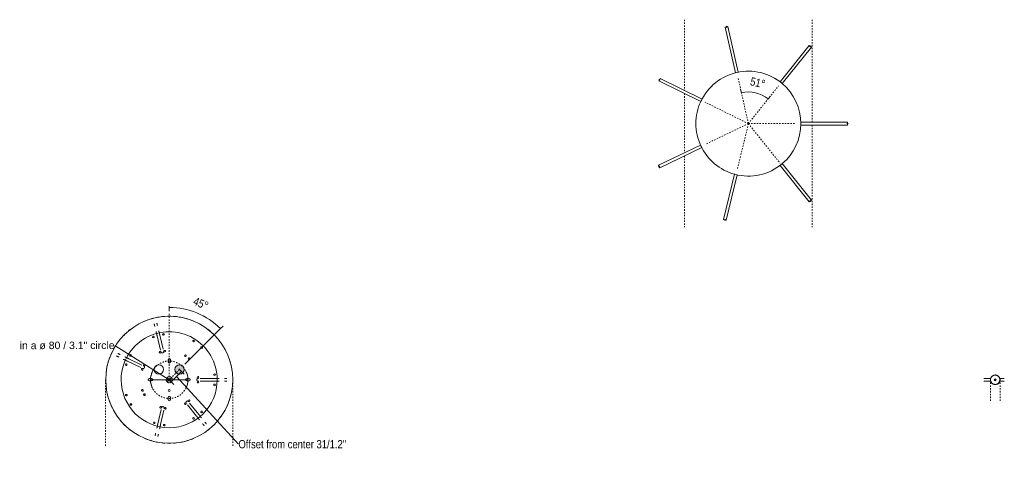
# Model space of a CAD drawing. Header units: millimetres. Extents: x 5395 to 10097, y 397 to 7363.
# Tile 8 of 8: x 7992 to 10097, y 6413 to 7363. Entities that reach past the tile are written whole.
import ezdxf

# ---------------------------------------------------------------- set-up
doc = ezdxf.new("R2010")
doc.units = ezdxf.units.MM
doc.linetypes.add('Dash', pattern=[6, 3, -3])
doc.layers.add('A-ANNO-DIMS', color=7, linetype='Dash', lineweight=9, true_color=0xd2d2d2)
for name, color, linetype, lineweight in [('A-ANNO-DIMS-8', 7, 'Continuous', 9), ('A-DETL-GENF', 7, 'Continuous', 9), ('E-LITE-EQPM', 7, 'Continuous', 20)]:
    doc.layers.add(name, color=color, linetype=linetype, lineweight=lineweight)
doc.styles.add('Arial', font='arial.ttf', dxfattribs={"height": 16})
doc.styles.add('Arial Narrow_3', font='ARIALN.TTF', dxfattribs={"height": 17.6})
doc.dimstyles.new('Angular_-_3mm_Arial', dxfattribs={"dimscale": 304.8, "dimtxt": 18.012385, "dimasz": 0, "dimexe": 0.026247, "dimexo": 0.052493, "dimgap": 0.026247, "dimtad": 1, "dimdec": 0, "dimzin": 0, "dimdsep": 46, "dimtxsty": 'Arial Narrow_3', "dimblk1": 'NONE', "dimblk2": 'NONE', "dimsah": 1, "dimcen": 0.09, "dimadec": 0, "dimazin": 0, "dimtfac": 1, "dimtdec": 4, "dimtix": 1, "dimtmove": 0, "dimatfit": 3, "dimfxl": 1, "dimtvp": 1, "dimtolj": 1, "dimtzin": 0, "dimarcsym": 2})
doc.dimstyles.new('Diameter_-_3mm_Arial', dxfattribs={"dimscale": 304.8, "dimtxt": 16.32415, "dimasz": 0, "dimexe": 0.062992, "dimexo": 0, "dimgap": 0.03937, "dimtad": 1, "dimjust": 3, "dimdec": 0, "dimzin": 0, "dimdsep": 46, "dimtxsty": 'Arial', "dimblk1": 'NONE', "dimblk2": 'NONE', "dimsah": 1, "dimcen": 0.09, "dimadec": 0, "dimazin": 0, "dimtfac": 1, "dimtdec": 4, "dimtix": 1, "dimtmove": 0, "dimatfit": 2, "dimfxl": 1, "dimtvp": 1, "dimtolj": 1, "dimtzin": 0, "dimarcsym": 2})
doc.dimstyles.new('FARO_-_2_2mm_Arial_Narrow_mm_Inch_Left_H', dxfattribs={"dimscale": 304.8, "dimtxt": 18.012385, "dimasz": 0, "dimexe": 0.026247, "dimexo": 0.0625, "dimgap": 0.013123, "dimtad": 3, "dimtih": 1, "dimtoh": 1, "dimdec": 0, "dimzin": 0, "dimdsep": 46, "dimtxsty": 'Arial Narrow_3', "dimblk1": 'NONE', "dimblk2": 'NONE', "dimsah": 1, "dimcen": 0.09, "dimadec": 0, "dimazin": 0, "dimtfac": 1, "dimtdec": 4, "dimtix": 1, "dimtmove": 1, "dimatfit": 3, "dimfxl": 0.026247, "dimfxlon": 1, "dimtvp": 1, "dimtolj": 1, "dimtzin": 0, "dimarcsym": 2})

# ---------------------------------------------------------------- blocks, each defined once
blk = doc.blocks.new('68593-5L_ 68594-5L KOMBO200 - 64314-44-5L SAMBA Black_ribbon beige pendant lamp ø450-5L-712902-Planta_PDF Fixing Holes')
at = {"layer": 'E-LITE-EQPM', "color": 253, "true_color": 0xaaaaaa}
for p, q in [((-3, 123.5), (-3, 123.4)), ((-3, 66.1), (-3, 97.3)), ((3, 97.3), (3, 66.1)), ((-53.5, 39), (-77.8, 58.5)), ((-74.1, 63.1), (-49.7, 43.7)), ((-95.5, -18.4), (-65.2, -11.6)), ((-63.8, -17.5), (-94.2, -24.3)), ((93.8, -25.9), (63.5, -18.6)), ((65, -12.7), (95.2, -20.1)), ((39.5, -89), (26, -60.9)), ((31.4, -58.3), (44.9, -86.3))]:
    blk.add_line(p, q, dxfattribs=at)
at = {"layer": 'E-LITE-EQPM', "color": 253, "true_color": 0xaaaaaa, "flags": 128}
for points in [[(-3, 123.4), (-3, 122.9), (-3, 122.5), (-3, 122.1), (-3, 121.6), (-3, 121.2), (-3, 120.8), (-3, 120.4), (-3, 119.9), (-3, 119.5), (-3, 119.1), (-3, 118.7), (-3, 118.3), (-3, 118.1)], [(-3, 97.3), (-3, 97.7), (-3, 98.1), (-3, 98.6), (-3, 99), (-3, 99.4), (-3, 99.8), (-3, 100.3), (-3, 100.7), (-3, 101.1), (-3, 101.5), (-3, 101.9), (-3, 102.3), (-3, 102.7), (-3, 103.1), (-3, 103.5), (-3, 103.9), (-3, 104.3), (-3, 104.6), (-3, 105), (-3, 105.3), (-3, 105.6), (-3, 105.9), (-3, 106.3), (-3, 106.5), (-3, 106.8), (-3, 107.1)], [(3, 118.2), (3, 118.6), (3, 119), (3, 119.4), (3, 119.8), (3, 120.2), (3, 120.7), (3, 121.1), (3, 121.5), (3, 121.9), (3, 122.4), (3, 122.8), (3, 123.2), (3, 123.5)], [(3, 107.1), (3, 106.8), (3, 106.5), (3, 106.2), (3, 105.9), (3, 105.6), (3, 105.3), (3, 105), (3, 104.6), (3, 104.2), (3, 103.9), (3, 103.5), (3, 103.1), (3, 102.7), (3, 102.3), (3, 101.9), (3, 101.5), (3, 101.1), (3, 100.7), (3, 100.3), (3, 99.8), (3, 99.4), (3, 99), (3, 98.5), (3, 98.1), (3, 97.7), (3, 97.3)], [(-98.3, 74.8), (-98.2, 74.8), (-97.8, 74.5), (-97.5, 74.2), (-97.2, 74), (-96.8, 73.7), (-96.5, 73.4), (-96.2, 73.2), (-95.8, 72.9), (-95.5, 72.6), (-95.2, 72.4), (-94.9, 72.1), (-94.5, 71.9), (-94.2, 71.6), (-94.1, 71.5)], [(-90.4, 76.2), (-90.7, 76.5), (-91, 76.7), (-91.3, 77), (-91.7, 77.2), (-92, 77.5), (-92.3, 77.8), (-92.6, 78), (-93, 78.3), (-93.3, 78.6), (-93.6, 78.8), (-94, 79.1), (-94.3, 79.4), (-94.5, 79.5)], [(-77.8, 58.5), (-78.1, 58.7), (-78.5, 59), (-78.8, 59.3), (-79.1, 59.5), (-79.5, 59.8), (-79.8, 60.1), (-80.1, 60.3), (-80.5, 60.6), (-80.8, 60.9), (-81.1, 61.1), (-81.4, 61.4), (-81.8, 61.6), (-82.1, 61.9), (-82.4, 62.1), (-82.7, 62.4), (-83, 62.6), (-83.3, 62.8), (-83.5, 63), (-83.8, 63.3), (-84.1, 63.5), (-84.3, 63.7), (-84.6, 63.9), (-84.8, 64.1), (-85, 64.3), (-85.3, 64.4), (-85.5, 64.6)], [(-81.7, 69.3), (-81.5, 69.1), (-81.3, 68.9), (-81.1, 68.8), (-80.8, 68.6), (-80.6, 68.4), (-80.3, 68.2), (-80.1, 67.9), (-79.8, 67.7), (-79.5, 67.5), (-79.2, 67.3), (-78.9, 67), (-78.6, 66.8), (-78.3, 66.5), (-78, 66.3), (-77.7, 66), (-77.4, 65.8), (-77, 65.5), (-76.7, 65.3), (-76.4, 65), (-76.1, 64.7), (-75.7, 64.5), (-75.4, 64.2), (-75, 63.9), (-74.7, 63.7), (-74.4, 63.4), (-74.1, 63.1)], [(-3, 62.7), (-3, 62.6), (-3, 62.5), (-3, 62.5), (-3, 62.4), (-3, 62.3), (-3, 62.3), (-3, 62.2), (-3, 62.2), (-3, 62.1), (-3, 62.1), (-3, 62.1), (-3, 62.1), (-3, 62), (-3, 62), (-3, 62)], [(-3, 61.9), (-3, 61.8), (-3, 61.7), (-3, 61.5), (-2.9, 61.4), (-2.9, 61.3), (-2.9, 61.2), (-2.8, 61.1), (-2.8, 61), (-2.8, 60.9), (-2.7, 60.7), (-2.7, 60.6), (-2.6, 60.5), (-2.5, 60.4), (-2.5, 60.3), (-2.4, 60.2), (-2.3, 60.1), (-2.3, 60), (-2.2, 60), (-2.1, 59.9), (-2, 59.8), (-1.9, 59.7), (-1.8, 59.6), (-1.7, 59.6), (-1.6, 59.5), (-1.5, 59.4), (-1.4, 59.4), (-1.3, 59.3), (-1.2, 59.3), (-1.1, 59.2), (-1, 59.2), (-0.9, 59.2), (-0.7, 59.1), (-0.6, 59.1), (-0.5, 59.1), (-0.4, 59.1), (-0.3, 59), (-0.2, 59), (0, 59), (0, 59)], [(0, 59), (0.1, 59), (0.2, 59), (0.4, 59), (0.5, 59.1), (0.6, 59.1), (0.7, 59.1), (0.8, 59.1), (0.9, 59.2), (1.1, 59.2), (1.2, 59.3), (1.3, 59.3), (1.4, 59.4), (1.5, 59.4), (1.6, 59.5), (1.7, 59.5), (1.8, 59.6), (1.9, 59.7), (2, 59.8), (2.1, 59.9), (2.2, 59.9), (2.2, 60), (2.3, 60.1), (2.4, 60.2), (2.5, 60.3), (2.5, 60.4), (2.6, 60.5), (2.6, 60.6), (2.7, 60.7), (2.8, 60.8), (2.8, 60.9), (2.8, 61.1), (2.9, 61.2), (2.9, 61.3), (2.9, 61.4), (3, 61.5), (3, 61.6), (3, 61.8), (3, 61.9), (3, 62)], [(3, 62), (3, 62), (3, 62.1), (3, 62.1), (3, 62.1), (3, 62.1), (3, 62.2), (3, 62.2), (3, 62.3), (3, 62.3), (3, 62.4), (3, 62.4), (3, 62.5), (3, 62.6), (3, 62.7)], [(-50.8, 36.8), (-50.7, 36.8), (-50.7, 36.7), (-50.6, 36.7), (-50.6, 36.7), (-50.5, 36.6), (-50.5, 36.6), (-50.4, 36.6), (-50.4, 36.5), (-50.4, 36.5), (-50.4, 36.5), (-50.3, 36.5), (-50.3, 36.4), (-50.3, 36.4), (-50.3, 36.4), (-50.3, 36.4)], [(-50.3, 36.4), (-50.2, 36.4), (-50.1, 36.3), (-50, 36.2), (-49.9, 36.2), (-49.8, 36.1), (-49.7, 36), (-49.6, 36), (-49.5, 36), (-49.3, 35.9), (-49.2, 35.9), (-49.1, 35.9), (-49, 35.8), (-48.9, 35.8), (-48.8, 35.8), (-48.6, 35.8), (-48.5, 35.8), (-48.4, 35.8), (-48.3, 35.8), (-48.2, 35.8), (-48, 35.8), (-47.9, 35.8), (-47.8, 35.8), (-47.7, 35.9), (-47.6, 35.9), (-47.5, 35.9), (-47.3, 36), (-47.2, 36), (-47.1, 36.1), (-47, 36.1), (-46.9, 36.2), (-46.8, 36.2), (-46.7, 36.3), (-46.6, 36.4), (-46.5, 36.4), (-46.4, 36.5), (-46.3, 36.6), (-46.3, 36.7), (-46.2, 36.8), (-46.1, 36.9), (-46.1, 36.9)], [(-46.5, 41.1), (-46.6, 41.1), (-46.6, 41.1), (-46.6, 41.1), (-46.6, 41.2), (-46.6, 41.2), (-46.7, 41.2), (-46.7, 41.2), (-46.7, 41.3), (-46.8, 41.3), (-46.8, 41.3), (-46.9, 41.4), (-46.9, 41.4), (-47, 41.5), (-47, 41.5)], [(-46.1, 36.9), (-46, 37), (-45.9, 37.1), (-45.9, 37.2), (-45.8, 37.3), (-45.7, 37.4), (-45.7, 37.5), (-45.6, 37.6), (-45.6, 37.7), (-45.6, 37.8), (-45.5, 38), (-45.5, 38.1), (-45.5, 38.2), (-45.5, 38.3), (-45.4, 38.4), (-45.4, 38.5), (-45.4, 38.7), (-45.4, 38.8), (-45.4, 38.9), (-45.4, 39), (-45.4, 39.1), (-45.5, 39.3), (-45.5, 39.4), (-45.5, 39.5), (-45.5, 39.6), (-45.6, 39.7), (-45.6, 39.8), (-45.7, 40), (-45.7, 40.1), (-45.8, 40.2), (-45.8, 40.3), (-45.9, 40.4), (-45.9, 40.5), (-46, 40.6), (-46.1, 40.7), (-46.2, 40.8), (-46.3, 40.8), (-46.3, 40.9), (-46.4, 41), (-46.5, 41.1)], [(-105.1, -20.6), (-104.9, -20.5), (-104.6, -20.5), (-104.3, -20.4), (-104, -20.4), (-103.7, -20.3), (-103.4, -20.2), (-103.1, -20.1), (-102.7, -20.1), (-102.4, -20), (-102, -19.9), (-101.6, -19.8), (-101.3, -19.7), (-100.9, -19.6), (-100.5, -19.6), (-100.1, -19.5), (-99.7, -19.4), (-99.3, -19.3), (-98.9, -19.2), (-98.5, -19.1), (-98, -19), (-97.6, -18.9), (-97.2, -18.8), (-96.8, -18.7), (-96.4, -18.6), (-96, -18.5), (-95.5, -18.4)], [(-61.2, -10.7), (-61.2, -10.7), (-61.2, -10.7), (-61.2, -10.7), (-61.2, -10.7), (-61.3, -10.7), (-61.3, -10.7), (-61.3, -10.7), (-61.4, -10.8), (-61.5, -10.8), (-61.5, -10.8), (-61.6, -10.8), (-61.6, -10.8), (-61.7, -10.8), (-61.8, -10.8)], [(-57.6, -13), (-57.6, -12.9), (-57.6, -12.7), (-57.7, -12.6), (-57.7, -12.5), (-57.8, -12.4), (-57.8, -12.3), (-57.9, -12.2), (-57.9, -12.1), (-58, -12), (-58.1, -11.9), (-58.1, -11.8), (-58.2, -11.7), (-58.3, -11.6), (-58.4, -11.5), (-58.5, -11.4), (-58.6, -11.4), (-58.6, -11.3), (-58.7, -11.2), (-58.8, -11.1), (-58.9, -11.1), (-59, -11), (-59.2, -11), (-59.3, -10.9), (-59.4, -10.9), (-59.5, -10.8), (-59.6, -10.8), (-59.7, -10.7), (-59.8, -10.7), (-59.9, -10.7), (-60.1, -10.7), (-60.2, -10.6), (-60.3, -10.6), (-60.4, -10.6), (-60.5, -10.6), (-60.7, -10.6), (-60.8, -10.6), (-60.9, -10.7), (-61, -10.7), (-61.1, -10.7)], [(-60.5, -16.7), (-60.4, -16.7), (-60.3, -16.7), (-60.3, -16.7), (-60.2, -16.6), (-60.1, -16.6), (-60.1, -16.6), (-60, -16.6), (-60, -16.6), (-60, -16.6), (-59.9, -16.6), (-59.9, -16.6), (-59.9, -16.6), (-59.9, -16.6), (-59.9, -16.6), (-59.9, -16.6)], [(-59.9, -16.6), (-59.7, -16.5), (-59.6, -16.5), (-59.5, -16.5), (-59.4, -16.4), (-59.3, -16.4), (-59.2, -16.3), (-59.1, -16.3), (-59, -16.2), (-58.9, -16.1), (-58.8, -16.1), (-58.7, -16), (-58.6, -15.9), (-58.5, -15.8), (-58.4, -15.8), (-58.3, -15.7), (-58.2, -15.6), (-58.2, -15.5), (-58.1, -15.4), (-58, -15.3), (-58, -15.2), (-57.9, -15.1), (-57.8, -15), (-57.8, -14.9), (-57.7, -14.8), (-57.7, -14.7), (-57.7, -14.5), (-57.6, -14.4), (-57.6, -14.3), (-57.6, -14.2), (-57.5, -14.1), (-57.5, -14), (-57.5, -13.8), (-57.5, -13.7), (-57.5, -13.6), (-57.5, -13.5), (-57.5, -13.4), (-57.5, -13.2), (-57.6, -13.1), (-57.6, -13), (-57.6, -13)], [(60.9, -11.7), (60.7, -11.7), (60.6, -11.7), (60.5, -11.7), (60.4, -11.7), (60.3, -11.7), (60.1, -11.7), (60, -11.7), (59.9, -11.7), (59.8, -11.7), (59.7, -11.7), (59.5, -11.8), (59.4, -11.8), (59.3, -11.8), (59.2, -11.9), (59.1, -11.9), (59, -12), (58.9, -12), (58.8, -12.1), (58.7, -12.1), (58.6, -12.2), (58.5, -12.3), (58.4, -12.3), (58.3, -12.4), (58.2, -12.5), (58.1, -12.6), (58, -12.7), (57.9, -12.8), (57.9, -12.9), (57.8, -13), (57.7, -13.1), (57.7, -13.2), (57.6, -13.3), (57.6, -13.4), (57.5, -13.5), (57.5, -13.6), (57.4, -13.7), (57.4, -13.8), (57.4, -13.9), (57.3, -14)], [(57.3, -14), (57.3, -14.1), (57.3, -14.2), (57.3, -14.3), (57.3, -14.4), (57.3, -14.6), (57.3, -14.7), (57.3, -14.8), (57.3, -14.9), (57.3, -15), (57.3, -15.2), (57.3, -15.3), (57.4, -15.4), (57.4, -15.5), (57.4, -15.6), (57.5, -15.7), (57.5, -15.9), (57.6, -16), (57.6, -16.1), (57.7, -16.2), (57.7, -16.3), (57.8, -16.4), (57.9, -16.5), (57.9, -16.6), (58, -16.7), (58.1, -16.7), (58.2, -16.8), (58.3, -16.9), (58.4, -17), (58.4, -17.1), (58.5, -17.1), (58.6, -17.2), (58.7, -17.3), (58.9, -17.3), (59, -17.4), (59.1, -17.4), (59.2, -17.5), (59.3, -17.5), (59.4, -17.6), (59.5, -17.6)], [(59.6, -17.6), (59.6, -17.6), (59.6, -17.6), (59.6, -17.6), (59.6, -17.6), (59.7, -17.6), (59.7, -17.6), (59.7, -17.6), (59.8, -17.7), (59.8, -17.7), (59.9, -17.7), (60, -17.7), (60, -17.7), (60.1, -17.7), (60.2, -17.7)], [(61.6, -11.9), (61.5, -11.9), (61.5, -11.9), (61.4, -11.9), (61.3, -11.9), (61.3, -11.8), (61.2, -11.8), (61.2, -11.8), (61.1, -11.8), (61.1, -11.8), (61.1, -11.8), (61, -11.8), (61, -11.8), (61, -11.8), (61, -11.8), (61, -11.8)], [(95.2, -20.1), (95.6, -20.2), (96, -20.3), (96.5, -20.4), (96.9, -20.5), (97.3, -20.6), (97.7, -20.7), (98.1, -20.8), (98.5, -20.9), (98.9, -21), (99.3, -21.1), (99.7, -21.2), (100.1, -21.3), (100.5, -21.4), (100.9, -21.5), (101.3, -21.6), (101.6, -21.7), (102, -21.8), (102.3, -21.8), (102.7, -21.9), (103, -22), (103.3, -22.1), (103.6, -22.2), (103.9, -22.2), (104.2, -22.3), (104.5, -22.4), (104.8, -22.4)], [(-116, -23.1), (-116.4, -23.1), (-116.8, -23.2), (-117.2, -23.3), (-117.6, -23.4), (-118, -23.5), (-118.4, -23.6), (-118.8, -23.7), (-119.2, -23.8), (-119.6, -23.9), (-120, -24), (-120.5, -24.1), (-120.9, -24.2), (-121.2, -24.2)], [(-119.7, -30), (-119.3, -29.9), (-118.8, -29.8), (-118.4, -29.8), (-118, -29.7), (-117.6, -29.6), (-117.2, -29.5), (-116.8, -29.4), (-116.3, -29.3), (-115.9, -29.2), (-115.5, -29.1), (-115.2, -29), (-114.8, -28.9), (-114.6, -28.9)], [(-94.2, -24.3), (-94.6, -24.4), (-95.1, -24.5), (-95.5, -24.6), (-95.9, -24.7), (-96.3, -24.8), (-96.7, -24.9), (-97.2, -25), (-97.6, -25.1), (-98, -25.1), (-98.4, -25.2), (-98.8, -25.3), (-99.2, -25.4), (-99.6, -25.5), (-99.9, -25.6), (-100.3, -25.7), (-100.7, -25.8), (-101, -25.8), (-101.4, -25.9), (-101.7, -26), (-102.1, -26.1), (-102.4, -26.1), (-102.7, -26.2), (-103, -26.3), (-103.3, -26.3), (-103.6, -26.4), (-103.8, -26.5)], [(103.2, -28.2), (103.1, -28.2), (102.8, -28.1), (102.5, -28.1), (102.2, -28), (101.9, -27.9), (101.6, -27.8), (101.3, -27.8), (100.9, -27.7), (100.6, -27.6), (100.2, -27.5), (99.9, -27.4), (99.5, -27.3), (99.1, -27.2), (98.7, -27.1), (98.3, -27), (97.9, -26.9), (97.5, -26.8), (97.1, -26.7), (96.7, -26.6), (96.3, -26.5), (95.9, -26.4), (95.5, -26.3), (95, -26.2), (94.6, -26.1), (94.2, -26), (93.8, -25.9)], [(114, -30.9), (114.1, -30.9), (114.5, -31), (114.9, -31.1), (115.3, -31.2), (115.7, -31.3), (116.1, -31.4), (116.5, -31.5), (116.9, -31.6), (117.4, -31.7), (117.8, -31.8), (118.2, -31.9), (118.6, -32), (119, -32.1), (119.2, -32.1)], [(120.8, -26.3), (120.6, -26.3), (120.1, -26.2), (119.7, -26.1), (119.3, -26), (118.9, -25.9), (118.5, -25.8), (118.1, -25.7), (117.6, -25.6), (117.2, -25.5), (116.8, -25.4), (116.4, -25.3), (116.1, -25.2), (115.7, -25.1)], [(25.6, -53.2), (25.5, -53.2), (25.4, -53.3), (25.3, -53.4), (25.2, -53.4), (25.1, -53.5), (25, -53.6), (24.9, -53.7), (24.8, -53.7), (24.7, -53.8), (24.6, -53.9), (24.6, -54), (24.5, -54.1), (24.4, -54.2), (24.4, -54.3), (24.3, -54.4), (24.2, -54.5), (24.2, -54.6), (24.1, -54.7), (24.1, -54.8), (24, -54.9), (24, -55.1), (24, -55.2), (24, -55.3), (23.9, -55.4), (23.9, -55.5), (23.9, -55.6), (23.9, -55.8), (23.9, -55.9), (23.9, -56), (23.9, -56.1), (23.9, -56.2), (23.9, -56.4), (24, -56.5), (24, -56.6), (24, -56.7), (24, -56.8), (24.1, -56.9), (24.1, -57.1), (24.2, -57.2)], [(24.2, -57.2), (24.2, -57.2), (24.2, -57.2), (24.2, -57.2), (24.2, -57.3), (24.2, -57.3), (24.3, -57.3), (24.3, -57.4), (24.3, -57.4), (24.3, -57.5), (24.3, -57.5), (24.4, -57.6), (24.4, -57.6), (24.4, -57.7), (24.5, -57.8)], [(29.6, -54.6), (29.5, -54.5), (29.5, -54.4), (29.4, -54.3), (29.4, -54.2), (29.3, -54.1), (29.2, -54), (29.1, -53.9), (29, -53.8), (29, -53.7), (28.9, -53.6), (28.8, -53.6), (28.7, -53.5), (28.6, -53.4), (28.5, -53.4), (28.4, -53.3), (28.3, -53.2), (28.2, -53.2), (28.1, -53.1), (28, -53.1), (27.8, -53), (27.7, -53), (27.6, -53), (27.5, -53), (27.4, -52.9), (27.3, -52.9), (27.1, -52.9), (27, -52.9), (26.9, -52.9), (26.8, -52.9), (26.7, -52.9), (26.5, -52.9), (26.4, -52.9), (26.3, -53), (26.2, -53), (26.1, -53), (26, -53), (25.8, -53.1), (25.7, -53.1), (25.6, -53.2), (25.6, -53.2)], [(29.9, -55.2), (29.8, -55.1), (29.8, -55), (29.8, -55), (29.8, -54.9), (29.7, -54.9), (29.7, -54.8), (29.7, -54.8), (29.7, -54.7), (29.6, -54.7), (29.6, -54.7), (29.6, -54.6), (29.6, -54.6), (29.6, -54.6), (29.6, -54.6), (29.6, -54.6)], [(43.7, -97.8), (43.6, -97.6), (43.5, -97.3), (43.4, -97), (43.2, -96.8), (43.1, -96.5), (43, -96.2), (42.8, -95.9), (42.7, -95.6), (42.5, -95.2), (42.3, -94.9), (42.2, -94.6), (42, -94.2), (41.8, -93.9), (41.7, -93.5), (41.5, -93.1), (41.3, -92.8), (41.1, -92.4), (40.9, -92), (40.8, -91.6), (40.6, -91.3), (40.4, -90.9), (40.2, -90.5), (40, -90.1), (39.8, -89.7), (39.7, -89.3), (39.5, -89)], [(44.9, -86.3), (45.1, -86.7), (45.2, -87.1), (45.4, -87.5), (45.6, -87.9), (45.8, -88.3), (46, -88.7), (46.2, -89), (46.4, -89.4), (46.5, -89.8), (46.7, -90.2), (46.9, -90.5), (47.1, -90.9), (47.2, -91.3), (47.4, -91.6), (47.6, -92), (47.7, -92.3), (47.9, -92.6), (48.1, -93), (48.2, -93.3), (48.4, -93.6), (48.5, -93.9), (48.6, -94.2), (48.8, -94.4), (48.9, -94.7), (49, -95), (49.1, -95.2)], [(56.2, -109.9), (56, -109.5), (55.8, -109.1), (55.6, -108.7), (55.4, -108.3), (55.3, -107.9), (55.1, -107.5), (54.9, -107.2), (54.7, -106.8), (54.5, -106.4), (54.4, -106), (54.2, -105.7), (54, -105.3), (53.9, -105.1)], [(48.6, -107.8), (48.7, -108.2), (48.9, -108.5), (49.1, -108.9), (49.3, -109.3), (49.4, -109.7), (49.6, -110), (49.8, -110.4), (50, -110.8), (50.2, -111.2), (50.4, -111.6), (50.5, -112), (50.7, -112.4), (50.9, -112.6)]]:
    blk.add_lwpolyline(points, dxfattribs=at)
at = {"layer": 'E-LITE-EQPM', "color": 253, "true_color": 0xaaaaaa}
for centre, radius, start, end in [((0, 0), 135.8, 108.0183, 110.8764), ((0, 0), 135.8, 102.5731, 105.712), ((0, 0), 135.8, 97.4328, 100.4646), ((0, 0), 135.8, 79.5354, 82.5672), ((0, 0), 135.8, 74.288, 77.4269), ((0, 0), 135.8, 69.1236, 71.9817), ((0, 0), 135.8, 129.1236, 131.9817), ((0, 0), 135.8, 123.8426, 126.6128), ((0, 0), 135.8, 118.5425, 121.4575), ((0, 0), 135.8, 113.3872, 116.1574), ((0, 0), 135.8, 63.8426, 66.6128), ((0, 0), 135.8, 58.5425, 61.4575), ((0, 0), 135.8, 53.3872, 56.1574), ((0, 0), 135.8, 48.0183, 50.8764), ((0, 0), 135.8, 139.5755, 142.5672), ((0, 0), 102.6, 90, 270), ((0, 0), 135.8, 134.288, 137.3498), ((-11, 96.9), 1.75, 360, 180), ((-11, 96.9), 1.75, 180, 360), ((0, 0), 102.6, 270, 90), ((11, 96.9), 1.75, 360, 180), ((11, 96.9), 1.75, 180, 360), ((0, 0), 135.8, 42.6503, 45.712), ((0, 0), 135.8, 37.4328, 40.4245), ((-68.8, 69.2), 1.75, 51.3188, 231.3188), ((-68.8, 69.2), 1.75, 231.3188, 51.3188), ((-5, 61.6), 1.8, 0, 180), ((5, 61.6), 1.8, 360, 180), ((68.7, 69.2), 1.75, 128.7032, 308.7032), ((68.7, 69.2), 1.75, 308.7032, 128.7032), ((0, 0), 135.8, 157.4328, 160.4245), ((-82.6, 52), 1.75, 51.3188, 231.3188), ((-82.6, 52), 1.75, 231.3188, 51.3188), ((-45, 42.4), 1.8, 51.3188, 231.3188), ((-45, 42.4), 1.8, 231.3188, 51.3188), ((-5, 61.6), 1.8, 180, 360), ((0, 42.6), 2.5, 124.785, 128.5647), ((0, 42.6), 2.5, 110.8667, 115.7059), ((0, 42.6), 2.5, 89.9882, 102.847), ((0, 42.6), 2.5, 82.9904, 89.9882), ((0, 42.6), 2.5, 69.0172, 74.9902), ((0, 42.6), 2.5, 55.0408, 59.9921), ((0, 42.6), 2.5, 41.814, 44.9941), ((5, 61.6), 1.8, 180, 360), ((45, 42.5), 1.8, 128.7032, 308.7032), ((45, 42.5), 1.8, 308.7032, 128.7032), ((82.5, 52), 1.75, 128.7032, 308.7032), ((82.5, 52), 1.75, 308.7032, 128.7032), ((0, 0), 135.8, 19.5755, 22.5672), ((0, 0), 135.8, 168.0183, 170.8764), ((0, 0), 135.8, 162.6503, 165.712), ((-51.2, 34.6), 1.8, 51.3188, 231.3188), ((-51.2, 34.6), 1.8, 231.3188, 51.3188), ((0, 37.6), 2.5, 205.7177, 210.1976), ((0, 37.6), 2.5, 218.5765, 231.4353), ((0, 37.6), 2.5, 239.8301, 244.2941), ((51.2, 34.6), 1.8, 128.7032, 308.7032), ((51.2, 34.6), 1.8, 308.7032, 128.7032), ((0, 0), 135.8, 14.288, 17.3498), ((0, 0), 135.8, 9.1236, 11.9817), ((0, 0), 135.8, 178.5425, 181.4575), ((0, 0), 135.8, 173.3872, 176.1574), ((-22.8, 0), 2.05, 0, 180), ((0, 0), 6.54, 90, 180), ((0, 0), 3, 360, 180), ((0, 0), 3, 360, 180), ((0, 0), 2, 360, 180), ((0, 0), 6.54, 0, 90), ((0, 0), 135.8, 3.8426, 6.6128), ((0, 0), 135.8, 358.5425, 1.4575), ((0, 0), 135.8, 183.8426, 186.6128), ((-97, -10.5), 1.75, 102.6993, 282.6993), ((-97, -10.5), 1.75, 282.6993, 102.6993), ((-61.2, -8.6), 1.8, 102.6993, 282.6993), ((-61.2, -8.6), 1.8, 282.6993, 102.6993), ((-59, -18.4), 1.8, 102.6993, 282.6993), ((-59, -18.4), 1.8, 282.6993, 102.6993), ((-22.8, 0), 2.05, 180, 360), ((0, 0), 6.54, 180, 270), ((0, 0), 3, 180, 360), ((0, 0), 3, 180, 360), ((0, 0), 2, 180, 360), ((0, 0), 6.54, 270, 360), ((22.2, -22.1), 10, 0, 180), ((58.7, -19.5), 1.8, 76.2365, 256.2365), ((58.7, -19.5), 1.8, 256.2365, 76.2365), ((61.1, -9.8), 1.8, 76.2365, 256.2365), ((61.1, -9.8), 1.8, 256.2365, 76.2365), ((96.8, -12.3), 1.75, 76.2365, 256.2365), ((96.8, -12.3), 1.75, 256.2365, 76.2365), ((0, 0), 135.8, 353.3872, 356.1574), ((0, 0), 135.8, 189.1236, 191.9817), ((0, 0), 135.8, 194.288, 197.3498), ((-92.1, -32.1), 1.75, 102.6993, 282.6993), ((-92.1, -32.1), 1.75, 282.6993, 102.6993), ((0, -37.6), 2.5, 124.785, 128.5647), ((0, -37.6), 2.5, 110.8667, 115.7059), ((0, -37.6), 2.5, 89.9882, 102.847), ((0, -37.6), 2.5, 82.9904, 89.9882), ((0, -37.6), 2.5, 69.0172, 74.9902), ((0, -37.6), 2.5, 55.0408, 59.9921), ((0, -37.6), 2.5, 41.814, 44.9941), ((22.2, -22.1), 10, 180, 360), ((91.5, -33.8), 1.75, 76.2365, 256.2365), ((91.5, -33.8), 1.75, 256.2365, 76.2365), ((0, 0), 135.8, 342.6503, 345.712), ((0, 0), 135.8, 348.0183, 350.8764), ((0, 0), 135.8, 199.5755, 202.5672), ((-31.8, -53), 1.8, 153.6993, 333.6993), ((-31.8, -53), 1.8, 333.6993, 153.6993), ((-22.8, -57.5), 1.8, 153.6993, 333.6993), ((-22.8, -57.5), 1.8, 333.6993, 153.6993), ((0, -42.6), 2.5, 205.7177, 210.1976), ((0, -42.6), 2.5, 218.5765, 231.4353), ((0, -42.6), 2.5, 239.8301, 244.2941), ((22.2, -57.7), 1.8, 25.6993, 205.6993), ((22.2, -57.7), 1.8, 205.6993, 25.6993), ((31.3, -53.4), 1.8, 25.6993, 205.6993), ((31.3, -53.4), 1.8, 205.6993, 25.6993), ((0, 0), 135.8, 337.4328, 340.4245), ((0, 0), 135.8, 217.4328, 220.4245), ((-52.8, -82), 1.75, 153.6993, 333.6993), ((-52.8, -82), 1.75, 333.6993, 153.6993), ((52, -82.5), 1.75, 25.6993, 205.6993), ((52, -82.5), 1.75, 205.6993, 25.6993), ((0, 0), 135.8, 319.5755, 322.5672), ((0, 0), 135.8, 222.6503, 225.712), ((0, 0), 135.8, 228.0183, 230.8764), ((-33, -91.8), 1.75, 153.6993, 333.6993), ((-33, -91.8), 1.75, 333.6993, 153.6993), ((32.1, -92.1), 1.75, 25.6993, 205.6993), ((32.1, -92.1), 1.75, 205.6993, 25.6993), ((0, 0), 135.8, 309.1236, 311.9817), ((0, 0), 135.8, 314.288, 317.3498), ((0, 0), 135.8, 233.3872, 236.1574), ((0, 0), 135.8, 238.5425, 241.4575), ((0, 0), 135.8, 243.8426, 246.6128), ((0, 0), 135.8, 293.3872, 296.1574), ((0, 0), 135.8, 298.5425, 301.4575), ((0, 0), 135.8, 303.8426, 306.6128), ((0, 0), 135.8, 249.1236, 251.9817), ((0, 0), 135.8, 254.288, 257.4269), ((0, 0), 135.8, 259.5354, 262.5672), ((0, 0), 135.8, 277.4328, 280.4646), ((0, 0), 135.8, 282.5731, 285.712), ((0, 0), 135.8, 288.0183, 290.8764)]:
    blk.add_arc(centre, radius, start, end, dxfattribs=at)
blk = doc.blocks.new('68593-5L_ 68594-5L KOMBO200 - 64314-44-5L SAMBA Black_ribbon beige pendant lamp ø450-5L-712902-Planta_PDF Fixing Holes Copy 1')
at = {"layer": 'E-LITE-EQPM', "color": 253, "true_color": 0xaaaaaa}
for p, q in [((-3, 362.3), (-3, 371.8)), ((3, 371.8), (3, 362.3)), ((-3, 328.2), (-3, 342.6)), ((3, 342.6), (3, 328.2))]:
    blk.add_line(p, q, dxfattribs=at)
blk = doc.blocks.new('canopy_soporte - canopy-557651-Planta_PDF Fixing Holes Copy 1')
at = {"layer": 'E-LITE-EQPM', "color": 253, "true_color": 0xaaaaaa}
for p, q in [((10.7, 2), (9.8, 2)), ((10.7, 2), (10.7, 0)), ((10.7, 0), (10.7, -2)), ((9.8, -2), (10.7, -2))]:
    blk.add_line(p, q, dxfattribs=at)
at = {"layer": 'E-LITE-EQPM', "color": 253, "true_color": 0xaaaaaa, "flags": 128}
for points in [[(0, 10.3), (-2.1, 10.1), (-4.1, 9.4), (-5.9, 8.4), (-7.5, 7), (-8.8, 5.3), (-9.7, 3.4), (-10.2, 1.4), (-10.3, -0.7), (-9.9, -2.8), (-9.1, -4.8), (-8, -6.5), (-6.5, -8), (-4.7, -9.2), (-2.7, -9.9), (-0.7, -10.3), (0, -10.3)], [(10, 2), (9.9, 2.8), (9.1, 4.8), (8, 6.5), (6.5, 8), (4.7, 9.2), (2.7, 9.9), (0.7, 10.3), (0, 10.3)], [(0, -10.3), (2.1, -10.1), (4.1, -9.4), (5.9, -8.4), (7.5, -7), (8.8, -5.3), (9.7, -3.4), (10, -2)]]:
    blk.add_lwpolyline(points, dxfattribs=at)
at = {"layer": 'E-LITE-EQPM', "color": 253, "true_color": 0xaaaaaa}
for start, end in [(90, 270), (270, 90)]:
    blk.add_arc((0, 0), 10, start, end, dxfattribs=at)
for points, knots in [([(0, 10), (-0.3, 10), (-1, 10), (-2.2, 9.8), (-3.2, 9.5), (-3.8, 9.3), (-4, 9.2), (-4.1, 9.1), (-4.2, 9.1), (-4.2, 9.1)], [0, 0, 0, 0, 0.1428571, 0.2857143, 0.5714286, 0.6785714, 0.7321429, 0.7857143, 0.8392857, 0.8392857, 0.8392857, 0.8392857]), ([(4.2, 9.1), (4.2, 9.1), (3.8, 9.2), (2.9, 9.6), (1.5, 9.9), (0.5, 10), (0, 10)], [0.1428571, 0.1428571, 0.1428571, 0.1428571, 0.2857143, 0.5714286, 0.7857143, 1, 1, 1, 1]), ([(9.9, 1.4), (9.9, 1.5), (9.9, 1.6), (9.8, 1.8), (9.8, 1.8)], [0.753091, 0.753091, 0.753091, 0.753091, 0.7916667, 0.8611111, 0.8611111, 0.8611111, 0.8611111]), ([(10, 0.1), (10, 0.2), (10, 0.3), (10, 0.5), (10, 0.6), (10, 0.7)], [0.51388889, 0.51388889, 0.51388889, 0.51388889, 0.54861111, 0.58333333, 0.61235075, 0.61235075, 0.61235075, 0.61235075]), ([(-4.2, -9.1), (-4.2, -9.1), (-3.8, -9.2), (-2.9, -9.6), (-1.5, -9.9), (-0.5, -10), (0, -10)], [0.1428571, 0.1428571, 0.1428571, 0.1428571, 0.2857143, 0.5714286, 0.7857143, 1, 1, 1, 1]), ([(0, -10), (0.3, -10), (1, -10), (2.2, -9.8), (3.2, -9.5), (3.8, -9.3), (4, -9.2), (4.1, -9.1), (4.2, -9.1), (4.2, -9.1)], [0, 0, 0, 0, 0.1428571, 0.2857143, 0.5714286, 0.6785714, 0.7321429, 0.7857143, 0.8392857, 0.8392857, 0.8392857, 0.8392857])]:
    blk.add_open_spline(points, degree=3, knots=knots, dxfattribs=at)
for points in [[(9.8, 1.8), (9.8, 1.9), (9.8, 2), (9.8, 2)], [(10, 0.8), (10, 0.8), (10, 0.9), (10, 0.9)], [(10, -0.3), (10, -0.2), (10, -0.1), (10, 0.1)], [(9.8, -1.9), (9.8, -1.8), (9.9, -1.7), (9.9, -1.6), (9.9, -1.5)], [(9.8, -2), (9.8, -2), (9.8, -2), (9.8, -1.9), (9.8, -1.9)], [(10, -1), (10, -0.9), (10, -0.8), (10, -0.7)]]:
    blk.add_open_spline(points, degree=3, dxfattribs=at)
blk = doc.blocks.new('DIMBLOCK7-Planta_PDF Fixing Holes')
at = {"layer": 'A-ANNO-DIMS-8', "color": 251, "true_color": 0x5b5b5b, "transparency": 16777216}
for p, q in [((8338.1, 6611.8), (8316, 6589.7)), ((8332.5, 6617.5), (8343.8, 6606.2)), ((8338.1, 6611.8), (8332.5, 6617.5)), ((8310.3, 6595.4), (8321.6, 6584.1)), ((8316, 6589.7), (8310.3, 6595.4)), ((8459.6, 6456.7), (8327, 6600.8)), ((8459.6, 6456.7), (8459.6, 6456.7))]:
    blk.add_line(p, q, dxfattribs=at)
at = {"layer": 'A-ANNO-DIMS-8', "color": 0, "transparency": 16777216, "insert": (8459.6, 6465.2), "char_height": 17.6, "width": 276.533, "attachment_point": 1, "line_spacing_factor": 0.974696, "style": 'Arial Narrow_3'}
blk.add_mtext('Offset from center 31/1.2"', dxfattribs=at)
blk = doc.blocks.new('_None')
blk = doc.blocks.new('DIMBLOCK8-Planta_PDF Fixing Holes')
at = {"layer": 'A-ANNO-DIMS-8', "color": 8, "true_color": 0x787878, "transparency": 16777216}
for p, q in [((8195.1, 6667.6), (8311.6, 6594.1)), ((8195.1, 6667.6), (8195.1, 6667.6)), ((8311.6, 6594.1), (8271.6, 6594)), ((8307.6, 6598.1), (8315.6, 6590.1)), ((8307.6, 6590.1), (8315.6, 6598.1)), ((8311.6, 6594.1), (8351.6, 6594.2))]:
    blk.add_line(p, q, dxfattribs=at)
for start, end in [(152.6176, 207.6215), (332.6176, 27.6215)]:
    blk.add_arc((8311.6, 6594.1), 40, start, end, dxfattribs=at)
at = {"layer": 'A-ANNO-DIMS-8', "color": 0, "transparency": 16777216, "insert": (7991.9, 6675.4), "char_height": 16, "width": 243.807, "attachment_point": 1, "rotation": 0.1195, "line_spacing_factor": 0.941778, "style": 'Arial'}
blk.add_mtext('in a ø 80 / 3.1" circle', dxfattribs=at)
blk = doc.blocks.new('DIMBLOCK9-Planta_PDF Fixing Holes')
at = {"layer": 'A-ANNO-DIMS-8', "color": 251, "true_color": 0x5b5b5b, "transparency": 16777216}
for p, q in [((8311.6, 6748.7), (8311.6, 6751.1)), ((8311.6, 6748.7), (8311.6, 6740.7)), ((8421, 6703.3), (8345.1, 6627.5)), ((8421, 6703.3), (8426.7, 6708.9)), ((8421, 6703.3), (8421, 6703.3))]:
    blk.add_line(p, q, dxfattribs=at)
blk.add_arc((8311.6, 6594.1), 154.6, 44.9259, 90, dxfattribs=at)
blk.add_arc((8311.6, 6594.1), 154.6, 44.9259, 90, dxfattribs=at)
at = {"layer": 'A-ANNO-DIMS-8', "color": 0, "transparency": 16777216, "insert": (8367.8, 6771.4), "char_height": 17.6, "width": 38.426, "attachment_point": 1, "rotation": 337.4629, "line_spacing_factor": 0.974696, "style": 'Arial Narrow_3'}
blk.add_mtext('45°', dxfattribs=at)
blk = doc.blocks.new('DIMBLOCK13-Planta_PDF Floron')
at = {"layer": 'A-ANNO-DIMS-8', "color": 251, "true_color": 0x5b5b5b, "transparency": 16777216}
for p, q in [((9534.9, 7207.4), (9533.1, 7215.2)), ((9534.9, 7207.4), (9534.9, 7207.4)), ((9592, 7194.2), (9597, 7200.4)), ((9592, 7194.2), (9592, 7194.2)), ((9592, 7194.2), (9592, 7194.2))]:
    blk.add_line(p, q, dxfattribs=at)
blk.add_arc((9549.7, 7141.4), 67.6, 51.3143, 102.6948, dxfattribs=at)
blk.add_arc((9549.7, 7141.4), 67.6, 51.3143, 102.6948, dxfattribs=at)
at = {"layer": 'A-ANNO-DIMS-8', "color": 0, "transparency": 16777216, "insert": (9556.3, 7240.9), "char_height": 17.6, "width": 38.426, "attachment_point": 1, "rotation": 347.0045, "line_spacing_factor": 0.974696, "style": 'Arial Narrow_3'}
blk.add_mtext('51°', dxfattribs=at)

msp = doc.modelspace()

# ---------------------------------------------------------------- hatches: boundary and pattern name
at = {"layer": 'A-DETL-GENF', "true_color": 0xe2e2e2}
h = msp.add_hatch(color=254, dxfattribs=at)
h.paths.add_polyline_path([(8311.6, 6549), (8312.2, 6549.1), (8312.8, 6549.3), (8313.3, 6549.7), (8313.7, 6550.2), (8314, 6550.8), (8314.1, 6551.5), (8314, 6557.1), (8313.7, 6557.7), (8313.3, 6558.3), (8312.8, 6558.7), (8312.2, 6558.9), (8311.6, 6559), (8310.9, 6558.9), (8310.3, 6558.7), (8309.8, 6558.3), (8309.4, 6557.7), (8309.2, 6557.1), (8309.1, 6556.5), (8309.2, 6550.8), (8309.4, 6550.2), (8309.8, 6549.7), (8310.3, 6549.3), (8310.9, 6549.1)], flags=0)
h.paths.add_polyline_path([(8269, 6591.6), (8274.6, 6591.7), (8275.3, 6592), (8275.6, 6592.2), (8276, 6592.7), (8276.3, 6593.2), (8276.4, 6593.8), (8276.4, 6594.4), (8276.2, 6595.2), (8276, 6595.5), (8275.6, 6596), (8275.1, 6596.3), (8274.6, 6596.5), (8274, 6596.6), (8268.3, 6596.5), (8267.7, 6596.3), (8267.2, 6595.9), (8266.7, 6595.2), (8266.5, 6594.8), (8266.5, 6594.1), (8266.5, 6593.5), (8266.8, 6592.9), (8267.2, 6592.3), (8267.7, 6591.9), (8268.3, 6591.7)], flags=0)
h.paths.add_polyline_path([(8349.2, 6591.6), (8354.8, 6591.7), (8355.4, 6591.9), (8355.8, 6592.2), (8356.2, 6592.7), (8356.5, 6593.2), (8356.7, 6593.8), (8356.7, 6594.4), (8356.4, 6595.2), (8356.2, 6595.5), (8355.8, 6596), (8355.4, 6596.3), (8354.8, 6596.5), (8354.2, 6596.6), (8348.5, 6596.5), (8347.9, 6596.3), (8347.4, 6595.9), (8347, 6595.2), (8346.8, 6594.8), (8346.7, 6594.1), (8346.8, 6593.5), (8347, 6592.9), (8347.4, 6592.3), (8347.9, 6591.9), (8348.5, 6591.7)], flags=0)
h.paths.add_polyline_path([(8333.7, 6606.2), (8336.3, 6606.6), (8338.7, 6607.6), (8340.8, 6609.2), (8342.4, 6611.2), (8343.4, 6613.6), (8343.7, 6616.2), (8343.4, 6618.8), (8342.4, 6621.2), (8340.8, 6623.3), (8338.7, 6624.9), (8336.3, 6625.9), (8333.7, 6626.2), (8331.2, 6625.9), (8328.7, 6624.9), (8326.7, 6623.3), (8325.1, 6621.2), (8324.1, 6618.8), (8323.7, 6616.2), (8324.1, 6613.6), (8325.1, 6611.2), (8326.7, 6609.2), (8328.7, 6607.6), (8331.2, 6606.6)], flags=0)
h.paths.add_polyline_path([(8311.6, 6629.2), (8312.2, 6629.3), (8312.8, 6629.6), (8313.3, 6630), (8313.8, 6630.7), (8314, 6631.1), (8314.1, 6631.7), (8314, 6637.4), (8313.7, 6638), (8313.3, 6638.5), (8312.8, 6638.9), (8312.2, 6639.1), (8311.6, 6639.2), (8310.9, 6639.1), (8310.3, 6638.9), (8309.8, 6638.5), (8309.4, 6638), (8309.2, 6637.4), (8309.1, 6636.7), (8309.2, 6631.1), (8309.4, 6630.5), (8309.8, 6630), (8310.3, 6629.6), (8310.9, 6629.3)], flags=0)
msp.add_hatch(color=254, dxfattribs=at).paths.add_polyline_path([(10077.5, 6592.1), (10078, 6592.2), (10078.5, 6592.4), (10078.9, 6592.7), (10079.2, 6593.1), (10079.4, 6593.6), (10079.5, 6594.1), (10079.4, 6594.6), (10079.2, 6595.1), (10078.9, 6595.5), (10078.5, 6595.8), (10078, 6596), (10077.5, 6596.1), (10077, 6596), (10076.5, 6595.8), (10076.1, 6595.5), (10075.8, 6595.1), (10075.6, 6594.6), (10075.5, 6594.1), (10075.6, 6593.6), (10075.8, 6593.1), (10076.1, 6592.7), (10076.5, 6592.4), (10077, 6592.2)], flags=0)

# ---------------------------------------------------------------- linework, layer by layer
at = {"layer": 'A-ANNO-DIMS'}
for p, q in [((9413, 7363.4), (9413, 7212.4)), ((9686.4, 7363.4), (9686.4, 7144.4)), ((9549.7, 7141.4), (9527.5, 7240)), ((9549.7, 7141.4), (9614.1, 7221.8)), ((9413, 7205.7), (9413, 7079)), ((9549.7, 7141.4), (9457.4, 7187.1)), ((9549.7, 7141.4), (9459.6, 7098.1)), ((9549.7, 7141.4), (9525.8, 7043.3)), ((9549.7, 7141.4), (9617.4, 7057)), ((9549.7, 7141.4), (9650.7, 7141.4)), ((9686.4, 7138.4), (9686.4, 6920.2)), ((9413, 7072.3), (9413, 6920.2)), ((8311.6, 6594.1), (8311.6, 6735.1)), ((8333.7, 6616.2), (8311.6, 6594.1)), ((8175.7, 6594.1), (8175.7, 6453.1)), ((8447.4, 6594.1), (8447.4, 6453.1)), ((10067.2, 6594.1), (10067.2, 6547.2)), ((10087.8, 6594.1), (10087.8, 6547.2))]:
    msp.add_line(p, q, dxfattribs=at)
msp.add_circle((8311.6, 6594.1), 40, dxfattribs=at)
msp.add_arc((8311.6, 6594.1), 6.54, 180, 0, dxfattribs=at)
at = {"layer": 'E-LITE-EQPM'}
for p, q in [((9502.3, 7347.9), (9500.3, 7347.4)), ((9500.3, 7347.4), (9522.2, 7250.1)), ((9503.5, 7346.6), (9502.3, 7347.9)), ((9504.1, 7348.3), (9502.9, 7349.5)), ((9502.9, 7349.5), (9503.5, 7346.6)), ((9506.1, 7348.7), (9504.1, 7348.3)), ((9528, 7251.4), (9506.1, 7348.7)), ((9679.8, 7308.6), (9617.4, 7230.8)), ((9622.1, 7227), (9684.5, 7304.9)), ((9681.4, 7307.4), (9679.8, 7308.6)), ((9683.1, 7307.9), (9681.2, 7305.6)), ((9681.2, 7305.6), (9681.4, 7307.4)), ((9682.9, 7306.2), (9683.1, 7307.9)), ((9684.5, 7304.9), (9682.9, 7306.2)), ((9360.3, 7236.2), (9358.5, 7236)), ((9358.5, 7236), (9361.2, 7234.7)), ((9359.5, 7234.5), (9358.6, 7232.6)), ((9358.6, 7232.6), (9448, 7188.4)), ((9361.2, 7234.7), (9359.5, 7234.5)), ((9361.2, 7238), (9360.3, 7236.2)), ((9450.6, 7193.8), (9361.2, 7238)), ((9761.5, 7144.4), (9661.8, 7144.4)), ((9661.8, 7138.4), (9761.5, 7138.4)), ((9760, 7141.4), (9761.5, 7142.4)), ((9763, 7141.4), (9760, 7141.4)), ((9761.5, 7142.4), (9761.5, 7144.4)), ((9761.5, 7140.5), (9763, 7141.4)), ((9761.5, 7138.4), (9761.5, 7140.5)), ((9447.5, 7095.6), (9357.6, 7052.3)), ((9360.2, 7046.9), (9450.1, 7090.1)), ((9357.6, 7052.3), (9358.5, 7050.5)), ((9617.5, 7052.1), (9679.8, 6974.3)), ((9684.5, 6978), (9622.1, 7055.9)), ((9358.5, 7050.5), (9357.5, 7049)), ((9357.5, 7049), (9360.2, 7050.3)), ((9360.2, 7050.3), (9359.3, 7048.8)), ((9359.3, 7048.8), (9360.2, 7046.9)), ((9520.3, 7033.3), (9496.7, 6936.4)), ((9502.5, 6934.9), (9526.1, 7031.9)), ((9679.8, 6974.3), (9681.4, 6975.5)), ((9683.1, 6975), (9681.2, 6977.3)), ((9681.2, 6977.3), (9682.9, 6976.7)), ((9681.4, 6975.5), (9683.1, 6975)), ((9682.9, 6976.7), (9684.5, 6978)), ((9496.7, 6936.4), (9498.7, 6935.9)), ((9498.7, 6935.9), (9499.2, 6934.2)), ((9499.2, 6934.2), (9499.9, 6937.1)), ((9499.9, 6937.1), (9500.5, 6935.4)), ((9500.5, 6935.4), (9502.5, 6934.9)), ((8309.1, 6636.7), (8309.1, 6631.7)), ((8314.1, 6631.7), (8314.1, 6636.7)), ((8274, 6596.6), (8269, 6596.6)), ((8269, 6591.6), (8274, 6591.6)), ((8354.2, 6596.6), (8349.2, 6596.6)), ((8349.2, 6591.6), (8354.2, 6591.6)), ((8309.1, 6556.5), (8309.1, 6551.5)), ((8314.1, 6551.5), (8314.1, 6556.5))]:
    msp.add_line(p, q, dxfattribs=at)
at = {"layer": 'E-LITE-EQPM', "color": 253, "true_color": 0xaaaaaa}
for p, q in [((8309.1, 6636.7), (8309.1, 6631.7)), ((8314.1, 6631.7), (8314.1, 6636.7)), ((8274, 6596.6), (8269, 6596.6)), ((8269, 6591.6), (8274, 6591.6)), ((8354.2, 6596.6), (8349.2, 6596.6)), ((8349.2, 6591.6), (8354.2, 6591.6)), ((8309.1, 6556.5), (8309.1, 6551.5)), ((8314.1, 6551.5), (8314.1, 6556.5))]:
    msp.add_line(p, q, dxfattribs=at)
at = {"layer": 'E-LITE-EQPM'}
for centre, radius, start, end in [((9549.7, 7141.4), 112.1, 50, 155), ((9549.7, 7141.4), 112.1, 101.1655, 104.2329), ((9549.7, 7141.4), 112.1, 49.785, 52.8523), ((9549.7, 7141.4), 112.1, 0.0043, 49.7854), ((9549.7, 7141.4), 112.1, 155.2283, 180), ((9549.7, 7141.4), 112.1, 152.1558, 155.2232), ((9549.7, 7141.4), 112.1, 180, 204.9973), ((9549.7, 7141.4), 112.1, 310.2422, 360), ((9549.7, 7141.4), 112.1, 358.4707, 1.5381), ((9549.7, 7141.4), 112.1, 204.161, 207.2284), ((9549.7, 7141.4), 112.1, 205.0026, 254.7722), ((9549.7, 7141.4), 112.1, 255, 310), ((9549.7, 7141.4), 112.1, 307.1742, 310.2416), ((9549.7, 7141.4), 112.1, 254.7756, 257.843), ((8311.6, 6636.7), 2.5, 0, 180), ((8311.6, 6631.7), 2.5, 180, 0), ((8333.7, 6616.2), 10, 0, 180), ((8333.7, 6616.2), 10, 180, 0), ((8269, 6594.1), 2.5, 90, 270), ((8274, 6594.1), 2.5, 270, 90), ((8349.2, 6594.1), 2.5, 90, 270), ((8354.2, 6594.1), 2.5, 270, 90), ((10077.5, 6594.1), 2, 90, 270), ((10077.5, 6594.1), 2, 270, 90), ((8311.6, 6556.5), 2.5, 0, 180), ((8311.6, 6551.5), 2.5, 180, 0)]:
    msp.add_arc(centre, radius, start, end, dxfattribs=at)
at = {"layer": 'E-LITE-EQPM', "color": 253, "true_color": 0xaaaaaa}
for centre, radius, start, end in [((8311.6, 6594.1), 135.8, 0, 180), ((8311.6, 6636.7), 2.5, 0, 180), ((8311.6, 6631.7), 2.5, 180, 0), ((8333.7, 6616.2), 10, 0, 180), ((8333.7, 6616.2), 10, 180, 0), ((8311.6, 6594.1), 135.8, 180, 0), ((8269, 6594.1), 2.5, 90, 270), ((8274, 6594.1), 2.5, 270, 90), ((8349.2, 6594.1), 2.5, 90, 270), ((8354.2, 6594.1), 2.5, 270, 90), ((10077.5, 6594.1), 2, 90, 270), ((10077.5, 6594.1), 2, 270, 90), ((8311.6, 6556.5), 2.5, 0, 180), ((8311.6, 6551.5), 2.5, 180, 0)]:
    msp.add_arc(centre, radius, start, end, dxfattribs=at)

# ---------------------------------------------------------------- block references
at = {"layer": 'E-LITE-EQPM', "color": 253, "true_color": 0xaaaaaa, "extrusion": (0, 0, -1), "rotation": 89.9999949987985}
for name, p in [('68593-5L_ 68594-5L KOMBO200 - 64314-44-5L SAMBA Black_ribbon beige pendant lamp ø450-5L-712902-Planta_PDF Fixing Holes', (-8311.6, 6594.1)), ('68593-5L_ 68594-5L KOMBO200 - 64314-44-5L SAMBA Black_ribbon beige pendant lamp ø450-5L-712902-Planta_PDF Fixing Holes Copy 1', (-9725, 6594.1))]:
    msp.add_blockref(name, p, dxfattribs=at)
at = {"layer": 'E-LITE-EQPM', "color": 253, "true_color": 0xaaaaaa}
msp.add_blockref('canopy_soporte - canopy-557651-Planta_PDF Fixing Holes Copy 1', (10077.5, 6594.1), dxfattribs=at)

# ---------------------------------------------------------------- dimensions: what is measured, and where the dimension line sits
at = {"layer": 'A-ANNO-DIMS', "color": 251, "linetype": 'Continuous', "true_color": 0x5b5b5b}
for base, center, p1, p2, override, picture, middle in [((9574.6, 7204.3), (9549.7, 7141.4), (9602, 7206.7), (9531.4, 7223), {"dimpost": '<>', "dimfxl": 72.47977}, 'DIMBLOCK13-Planta_PDF Floron', (9568.8, 7223.9)), ((8389, 6727.9), (8311.6, 6594.1), (8333.7, 6616.2), (8311.6, 6735.1), {"dimpost": '<>', "dimfxl": 120.933141}, 'DIMBLOCK9-Planta_PDF Fixing Holes', (8377.3, 6752.5))]:
    dim = msp.add_angular_dim_3p(base=base, center=center, p1=p1, p2=p2, dimstyle='Angular_-_3mm_Arial', override=override, dxfattribs=at)
    dim.commit()
    dim.dimension.update_dxf_attribs({"geometry": picture, "text_midpoint": middle})
at = {"layer": 'A-ANNO-DIMS', "color": 8, "linetype": 'Continuous', "true_color": 0x787878}
dim = msp.add_diameter_dim_2p(p1=(8351.6, 6594.2), p2=(8271.6, 6594), text='in a<>circle', dimstyle='Diameter_-_3mm_Arial', override={"dimpost": 'ø<>'}, dxfattribs=at)
dim.commit()
dim.dimension.update_dxf_attribs({"geometry": 'DIMBLOCK8-Planta_PDF Fixing Holes', "text_midpoint": (8311.5, 6616.5)})
at = {"layer": 'A-ANNO-DIMS', "color": 251, "linetype": 'Continuous', "true_color": 0x5b5b5b}
dim = msp.add_linear_dim(base=(8316, 6589.7), p1=(8332.5, 6617.5), p2=(8310.3, 6595.4), angle=44.9259, text='Offset from center <>', dimstyle='FARO_-_2_2mm_Arial_Narrow_mm_Inch_Left_H', override={"dimpost": '<>', "dimfxl": 31.319017}, dxfattribs=at)
dim.commit()
dim.dimension.update_dxf_attribs({"geometry": 'DIMBLOCK7-Planta_PDF Fixing Holes', "text_midpoint": (8597.9, 6453.5), "dimtype": 160})

doc.saveas('drawing.dxf')
